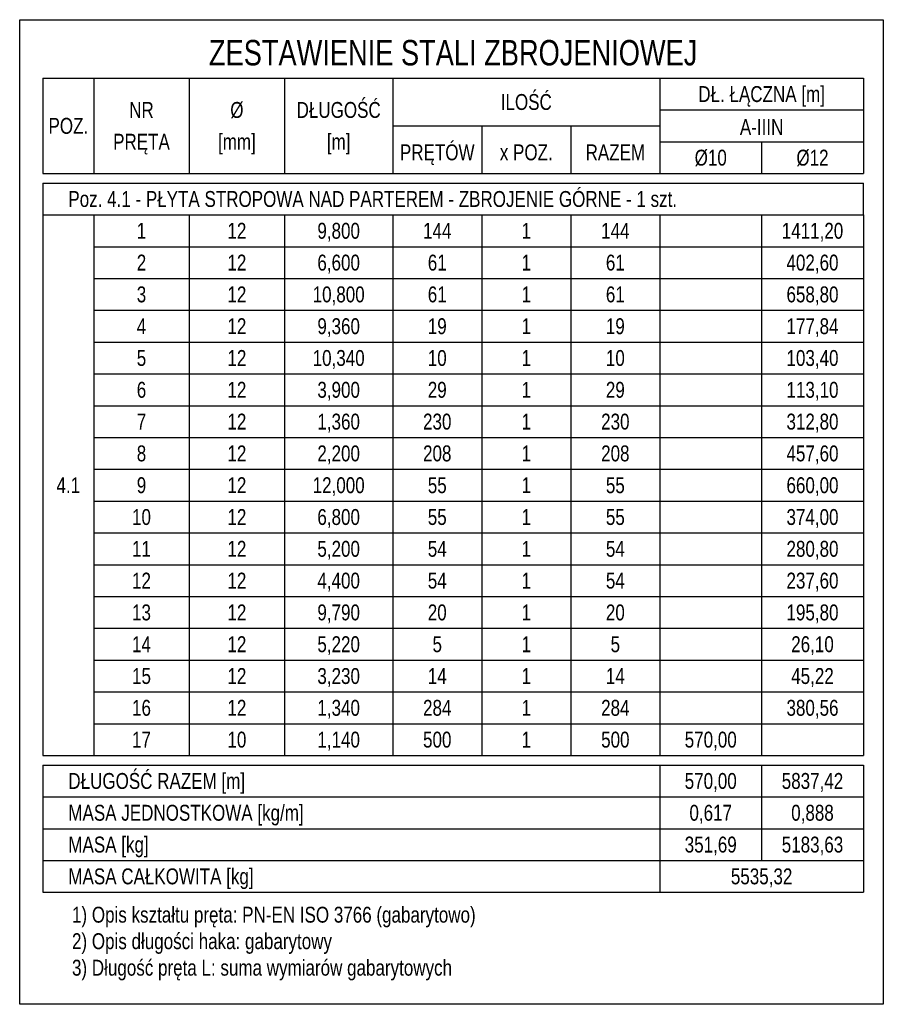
# Model space of a CAD drawing. Header units: millimetres. Extents: x -22500 to -4121, y -19317 to -14831.
# Tile 54 of 70: x -13205 to -11848, y -17056 to -15508. Entities that reach past the tile are written whole.
import ezdxf
from ezdxf.enums import TextEntityAlignment as Align

# ---------------------------------------------------------------- set-up
doc = ezdxf.new("R2010")
doc.units = ezdxf.units.MM
doc.header["$LTSCALE"] = 10
doc.layers.add('BA_obw', color=230, linetype='Continuous', plot=False)
for name, color, linetype in [('BZ_tab', 7, 'Continuous'), ('BZ_txg', 3, 'Continuous'), ('BZ_txs', 2, 'Continuous')]:
    doc.layers.add(name, color=color, linetype=linetype)
doc.styles.add('BIKTG', font='bikromsw.shx', dxfattribs={"width": 0.8})
doc.styles.add('BIKTS', font='bikromsw.shx', dxfattribs={"width": 0.8})

msp = doc.modelspace()

# ---------------------------------------------------------------- linework, layer by layer
at = {"layer": 'BA_obw'}
msp.add_lwpolyline([(-13205.47, -15508.17), (-11847.62, -15508.17), (-11847.62, -17056.21), (-13205.47, -17056.21)], close=True, dxfattribs=at)
at = {"layer": 'BZ_tab'}
for p, q in [((-13168.96, -15600.07), (-13088.96, -15600.07)), ((-13168.96, -15600.07), (-13168.96, -15750.07)), ((-13088.96, -15600.07), (-12938.96, -15600.07)), ((-13088.96, -15600.07), (-13088.96, -15750.07)), ((-12938.96, -15600.07), (-12788.96, -15600.07)), ((-12938.96, -15600.07), (-12938.96, -15750.07)), ((-12788.96, -15600.07), (-12618.96, -15600.07)), ((-12788.96, -15600.07), (-12788.96, -15750.07)), ((-12618.96, -15600.07), (-12198.96, -15600.07)), ((-12618.96, -15600.07), (-12618.96, -15750.07)), ((-12198.96, -15600.07), (-11878.96, -15600.07)), ((-12198.96, -15600.07), (-12198.96, -15750.07)), ((-11878.96, -15600.07), (-11878.96, -15750.07)), ((-12198.96, -15650.07), (-11878.96, -15650.07)), ((-11878.96, -15650.07), (-11878.96, -15700.07)), ((-12618.96, -15675.07), (-12198.96, -15675.07)), ((-12478.96, -15675.07), (-12478.96, -15750.07)), ((-12338.96, -15675.07), (-12338.96, -15750.07)), ((-12198.96, -15700.07), (-11878.96, -15700.07)), ((-12038.96, -15700.07), (-12038.96, -15750.07)), ((-11878.96, -15700.07), (-11878.96, -15750.07)), ((-13168.96, -15750.07), (-13088.96, -15750.07)), ((-13088.96, -15750.07), (-12938.96, -15750.07)), ((-12938.96, -15750.07), (-12788.96, -15750.07)), ((-12788.96, -15750.07), (-12618.96, -15750.07)), ((-12618.96, -15750.07), (-12478.96, -15750.07)), ((-12478.96, -15750.07), (-12338.96, -15750.07)), ((-12338.96, -15750.07), (-12198.96, -15750.07)), ((-12198.96, -15750.07), (-12038.96, -15750.07)), ((-12038.96, -15750.07), (-11878.96, -15750.07)), ((-13168.96, -15765.07), (-13088.96, -15765.07)), ((-13168.96, -15765.07), (-13168.96, -15815.07)), ((-13088.96, -15765.07), (-12938.96, -15765.07)), ((-12938.96, -15765.07), (-12788.96, -15765.07)), ((-12788.96, -15765.07), (-12618.96, -15765.07)), ((-12618.96, -15765.07), (-12478.96, -15765.07)), ((-12478.96, -15765.07), (-12338.96, -15765.07)), ((-12338.96, -15765.07), (-12198.96, -15765.07)), ((-12198.96, -15765.07), (-12038.96, -15765.07)), ((-12038.96, -15765.07), (-11878.96, -15765.07)), ((-11878.96, -15815.07), (-11878.96, -15765.07)), ((-13168.96, -15815.07), (-13088.96, -15815.07)), ((-13168.96, -15815.07), (-13168.96, -15865.07)), ((-13088.96, -15815.07), (-12938.96, -15815.07)), ((-13088.96, -15815.07), (-13088.96, -15865.07)), ((-12938.96, -15815.07), (-12788.96, -15815.07)), ((-12938.96, -15815.07), (-12938.96, -15865.07)), ((-12788.96, -15815.07), (-12618.96, -15815.07)), ((-12788.96, -15815.07), (-12788.96, -15865.07)), ((-12618.96, -15815.07), (-12478.96, -15815.07)), ((-12618.96, -15815.07), (-12618.96, -15865.07)), ((-12478.96, -15815.07), (-12338.96, -15815.07)), ((-12478.96, -15815.07), (-12478.96, -15865.07)), ((-12338.96, -15815.07), (-12198.96, -15815.07)), ((-12338.96, -15815.07), (-12338.96, -15865.07)), ((-12198.96, -15815.07), (-12038.96, -15815.07)), ((-12198.96, -15815.07), (-12198.96, -15865.07)), ((-12038.96, -15815.07), (-11878.96, -15815.07)), ((-12038.96, -15815.07), (-12038.96, -15865.07)), ((-11878.96, -15815.07), (-11878.96, -15865.07)), ((-13168.96, -15865.07), (-13168.96, -15915.07)), ((-13088.96, -15865.07), (-12938.96, -15865.07)), ((-13088.96, -15865.07), (-13088.96, -15915.07)), ((-12938.96, -15865.07), (-12788.96, -15865.07)), ((-12938.96, -15865.07), (-12938.96, -15915.07)), ((-12788.96, -15865.07), (-12618.96, -15865.07)), ((-12788.96, -15865.07), (-12788.96, -15915.07)), ((-12618.96, -15865.07), (-12478.96, -15865.07)), ((-12618.96, -15865.07), (-12618.96, -15915.07)), ((-12478.96, -15865.07), (-12338.96, -15865.07)), ((-12478.96, -15865.07), (-12478.96, -15915.07)), ((-12338.96, -15865.07), (-12198.96, -15865.07)), ((-12338.96, -15865.07), (-12338.96, -15915.07)), ((-12198.96, -15865.07), (-12038.96, -15865.07)), ((-12198.96, -15865.07), (-12198.96, -15915.07)), ((-12038.96, -15865.07), (-11878.96, -15865.07)), ((-12038.96, -15865.07), (-12038.96, -15915.07)), ((-11878.96, -15865.07), (-11878.96, -15915.07)), ((-13168.96, -15915.07), (-13168.96, -15965.07)), ((-13088.96, -15915.07), (-12938.96, -15915.07)), ((-13088.96, -15915.07), (-13088.96, -15965.07)), ((-12938.96, -15915.07), (-12788.96, -15915.07)), ((-12938.96, -15915.07), (-12938.96, -15965.07)), ((-12788.96, -15915.07), (-12618.96, -15915.07)), ((-12788.96, -15915.07), (-12788.96, -15965.07)), ((-12618.96, -15915.07), (-12478.96, -15915.07)), ((-12618.96, -15915.07), (-12618.96, -15965.07)), ((-12478.96, -15915.07), (-12338.96, -15915.07)), ((-12478.96, -15915.07), (-12478.96, -15965.07)), ((-12338.96, -15915.07), (-12198.96, -15915.07)), ((-12338.96, -15915.07), (-12338.96, -15965.07)), ((-12198.96, -15915.07), (-12038.96, -15915.07)), ((-12198.96, -15915.07), (-12198.96, -15965.07)), ((-12038.96, -15915.07), (-11878.96, -15915.07)), ((-12038.96, -15915.07), (-12038.96, -15965.07)), ((-11878.96, -15915.07), (-11878.96, -15965.07)), ((-13168.96, -15965.07), (-13168.96, -16015.07)), ((-13088.96, -15965.07), (-12938.96, -15965.07)), ((-13088.96, -15965.07), (-13088.96, -16015.07)), ((-12938.96, -15965.07), (-12788.96, -15965.07)), ((-12938.96, -15965.07), (-12938.96, -16015.07)), ((-12788.96, -15965.07), (-12618.96, -15965.07)), ((-12788.96, -15965.07), (-12788.96, -16015.07)), ((-12618.96, -15965.07), (-12478.96, -15965.07)), ((-12618.96, -15965.07), (-12618.96, -16015.07)), ((-12478.96, -15965.07), (-12338.96, -15965.07)), ((-12478.96, -15965.07), (-12478.96, -16015.07)), ((-12338.96, -15965.07), (-12198.96, -15965.07)), ((-12338.96, -15965.07), (-12338.96, -16015.07)), ((-12198.96, -15965.07), (-12038.96, -15965.07)), ((-12198.96, -15965.07), (-12198.96, -16015.07)), ((-12038.96, -15965.07), (-11878.96, -15965.07)), ((-12038.96, -15965.07), (-12038.96, -16015.07)), ((-11878.96, -15965.07), (-11878.96, -16015.07)), ((-13168.96, -16015.07), (-13168.96, -16065.07)), ((-13088.96, -16015.07), (-12938.96, -16015.07)), ((-13088.96, -16015.07), (-13088.96, -16065.07)), ((-12938.96, -16015.07), (-12788.96, -16015.07)), ((-12938.96, -16015.07), (-12938.96, -16065.07)), ((-12788.96, -16015.07), (-12618.96, -16015.07)), ((-12788.96, -16015.07), (-12788.96, -16065.07)), ((-12618.96, -16015.07), (-12478.96, -16015.07)), ((-12618.96, -16015.07), (-12618.96, -16065.07)), ((-12478.96, -16015.07), (-12338.96, -16015.07)), ((-12478.96, -16015.07), (-12478.96, -16065.07)), ((-12338.96, -16015.07), (-12198.96, -16015.07)), ((-12338.96, -16015.07), (-12338.96, -16065.07)), ((-12198.96, -16015.07), (-12038.96, -16015.07)), ((-12198.96, -16015.07), (-12198.96, -16065.07)), ((-12038.96, -16015.07), (-11878.96, -16015.07)), ((-12038.96, -16015.07), (-12038.96, -16065.07)), ((-11878.96, -16015.07), (-11878.96, -16065.07)), ((-13168.96, -16065.07), (-13168.96, -16115.07)), ((-13088.96, -16065.07), (-12938.96, -16065.07)), ((-13088.96, -16065.07), (-13088.96, -16115.07)), ((-12938.96, -16065.07), (-12788.96, -16065.07)), ((-12938.96, -16065.07), (-12938.96, -16115.07)), ((-12788.96, -16065.07), (-12618.96, -16065.07)), ((-12788.96, -16065.07), (-12788.96, -16115.07)), ((-12618.96, -16065.07), (-12478.96, -16065.07)), ((-12618.96, -16065.07), (-12618.96, -16115.07)), ((-12478.96, -16065.07), (-12338.96, -16065.07)), ((-12478.96, -16065.07), (-12478.96, -16115.07)), ((-12338.96, -16065.07), (-12198.96, -16065.07)), ((-12338.96, -16065.07), (-12338.96, -16115.07)), ((-12198.96, -16065.07), (-12038.96, -16065.07)), ((-12198.96, -16065.07), (-12198.96, -16115.07)), ((-12038.96, -16065.07), (-11878.96, -16065.07)), ((-12038.96, -16065.07), (-12038.96, -16115.07)), ((-11878.96, -16065.07), (-11878.96, -16115.07)), ((-13168.96, -16115.07), (-13168.96, -16165.07)), ((-13088.96, -16115.07), (-12938.96, -16115.07)), ((-13088.96, -16115.07), (-13088.96, -16165.07)), ((-12938.96, -16115.07), (-12788.96, -16115.07)), ((-12938.96, -16115.07), (-12938.96, -16165.07)), ((-12788.96, -16115.07), (-12618.96, -16115.07)), ((-12788.96, -16115.07), (-12788.96, -16165.07)), ((-12618.96, -16115.07), (-12478.96, -16115.07)), ((-12618.96, -16115.07), (-12618.96, -16165.07)), ((-12478.96, -16115.07), (-12338.96, -16115.07)), ((-12478.96, -16115.07), (-12478.96, -16165.07)), ((-12338.96, -16115.07), (-12198.96, -16115.07)), ((-12338.96, -16115.07), (-12338.96, -16165.07)), ((-12198.96, -16115.07), (-12038.96, -16115.07)), ((-12198.96, -16115.07), (-12198.96, -16165.07)), ((-12038.96, -16115.07), (-11878.96, -16115.07)), ((-12038.96, -16115.07), (-12038.96, -16165.07)), ((-11878.96, -16115.07), (-11878.96, -16165.07)), ((-13168.96, -16165.07), (-13168.96, -16215.07)), ((-13088.96, -16165.07), (-12938.96, -16165.07)), ((-13088.96, -16165.07), (-13088.96, -16215.07)), ((-12938.96, -16165.07), (-12788.96, -16165.07)), ((-12938.96, -16165.07), (-12938.96, -16215.07)), ((-12788.96, -16165.07), (-12618.96, -16165.07)), ((-12788.96, -16165.07), (-12788.96, -16215.07)), ((-12618.96, -16165.07), (-12478.96, -16165.07)), ((-12618.96, -16165.07), (-12618.96, -16215.07)), ((-12478.96, -16165.07), (-12338.96, -16165.07)), ((-12478.96, -16165.07), (-12478.96, -16215.07)), ((-12338.96, -16165.07), (-12198.96, -16165.07)), ((-12338.96, -16165.07), (-12338.96, -16215.07)), ((-12198.96, -16165.07), (-12038.96, -16165.07)), ((-12198.96, -16165.07), (-12198.96, -16215.07)), ((-12038.96, -16165.07), (-11878.96, -16165.07)), ((-12038.96, -16165.07), (-12038.96, -16215.07)), ((-11878.96, -16165.07), (-11878.96, -16215.07)), ((-13168.96, -16215.07), (-13168.96, -16265.07)), ((-13088.96, -16215.07), (-12938.96, -16215.07)), ((-13088.96, -16215.07), (-13088.96, -16265.07)), ((-12938.96, -16215.07), (-12788.96, -16215.07)), ((-12938.96, -16215.07), (-12938.96, -16265.07)), ((-12788.96, -16215.07), (-12618.96, -16215.07)), ((-12788.96, -16215.07), (-12788.96, -16265.07)), ((-12618.96, -16215.07), (-12478.96, -16215.07)), ((-12618.96, -16215.07), (-12618.96, -16265.07)), ((-12478.96, -16215.07), (-12338.96, -16215.07)), ((-12478.96, -16215.07), (-12478.96, -16265.07)), ((-12338.96, -16215.07), (-12198.96, -16215.07)), ((-12338.96, -16215.07), (-12338.96, -16265.07)), ((-12198.96, -16215.07), (-12038.96, -16215.07)), ((-12198.96, -16215.07), (-12198.96, -16265.07)), ((-12038.96, -16215.07), (-11878.96, -16215.07)), ((-12038.96, -16215.07), (-12038.96, -16265.07)), ((-11878.96, -16215.07), (-11878.96, -16265.07)), ((-13168.96, -16265.07), (-13168.96, -16315.07)), ((-13088.96, -16265.07), (-12938.96, -16265.07)), ((-13088.96, -16265.07), (-13088.96, -16315.07)), ((-12938.96, -16265.07), (-12788.96, -16265.07)), ((-12938.96, -16265.07), (-12938.96, -16315.07)), ((-12788.96, -16265.07), (-12618.96, -16265.07)), ((-12788.96, -16265.07), (-12788.96, -16315.07)), ((-12618.96, -16265.07), (-12478.96, -16265.07)), ((-12618.96, -16265.07), (-12618.96, -16315.07)), ((-12478.96, -16265.07), (-12338.96, -16265.07)), ((-12478.96, -16265.07), (-12478.96, -16315.07)), ((-12338.96, -16265.07), (-12198.96, -16265.07)), ((-12338.96, -16265.07), (-12338.96, -16315.07)), ((-12198.96, -16265.07), (-12038.96, -16265.07)), ((-12198.96, -16265.07), (-12198.96, -16315.07)), ((-12038.96, -16265.07), (-11878.96, -16265.07)), ((-12038.96, -16265.07), (-12038.96, -16315.07)), ((-11878.96, -16265.07), (-11878.96, -16315.07)), ((-13168.96, -16315.07), (-13168.96, -16365.07)), ((-13088.96, -16315.07), (-12938.96, -16315.07)), ((-13088.96, -16315.07), (-13088.96, -16365.07)), ((-12938.96, -16315.07), (-12788.96, -16315.07)), ((-12938.96, -16315.07), (-12938.96, -16365.07)), ((-12788.96, -16315.07), (-12618.96, -16315.07)), ((-12788.96, -16315.07), (-12788.96, -16365.07)), ((-12618.96, -16315.07), (-12478.96, -16315.07)), ((-12618.96, -16315.07), (-12618.96, -16365.07)), ((-12478.96, -16315.07), (-12338.96, -16315.07)), ((-12478.96, -16315.07), (-12478.96, -16365.07)), ((-12338.96, -16315.07), (-12198.96, -16315.07)), ((-12338.96, -16315.07), (-12338.96, -16365.07)), ((-12198.96, -16315.07), (-12038.96, -16315.07)), ((-12198.96, -16315.07), (-12198.96, -16365.07)), ((-12038.96, -16315.07), (-11878.96, -16315.07)), ((-12038.96, -16315.07), (-12038.96, -16365.07)), ((-11878.96, -16315.07), (-11878.96, -16365.07)), ((-13168.96, -16365.07), (-13168.96, -16415.07)), ((-13088.96, -16365.07), (-12938.96, -16365.07)), ((-13088.96, -16365.07), (-13088.96, -16415.07)), ((-12938.96, -16365.07), (-12788.96, -16365.07)), ((-12938.96, -16365.07), (-12938.96, -16415.07)), ((-12788.96, -16365.07), (-12618.96, -16365.07)), ((-12788.96, -16365.07), (-12788.96, -16415.07)), ((-12618.96, -16365.07), (-12478.96, -16365.07)), ((-12618.96, -16365.07), (-12618.96, -16415.07)), ((-12478.96, -16365.07), (-12338.96, -16365.07)), ((-12478.96, -16365.07), (-12478.96, -16415.07)), ((-12338.96, -16365.07), (-12198.96, -16365.07)), ((-12338.96, -16365.07), (-12338.96, -16415.07)), ((-12198.96, -16365.07), (-12038.96, -16365.07)), ((-12198.96, -16365.07), (-12198.96, -16415.07)), ((-12038.96, -16365.07), (-11878.96, -16365.07)), ((-12038.96, -16365.07), (-12038.96, -16415.07)), ((-11878.96, -16365.07), (-11878.96, -16415.07)), ((-13168.96, -16415.07), (-13168.96, -16465.07)), ((-13088.96, -16415.07), (-12938.96, -16415.07)), ((-13088.96, -16415.07), (-13088.96, -16465.07)), ((-12938.96, -16415.07), (-12788.96, -16415.07)), ((-12938.96, -16415.07), (-12938.96, -16465.07)), ((-12788.96, -16415.07), (-12618.96, -16415.07)), ((-12788.96, -16415.07), (-12788.96, -16465.07)), ((-12618.96, -16415.07), (-12478.96, -16415.07)), ((-12618.96, -16415.07), (-12618.96, -16465.07)), ((-12478.96, -16415.07), (-12338.96, -16415.07)), ((-12478.96, -16415.07), (-12478.96, -16465.07)), ((-12338.96, -16415.07), (-12198.96, -16415.07)), ((-12338.96, -16415.07), (-12338.96, -16465.07)), ((-12198.96, -16415.07), (-12038.96, -16415.07)), ((-12198.96, -16415.07), (-12198.96, -16465.07)), ((-12038.96, -16415.07), (-11878.96, -16415.07)), ((-12038.96, -16415.07), (-12038.96, -16465.07)), ((-11878.96, -16415.07), (-11878.96, -16465.07)), ((-13168.96, -16465.07), (-13168.96, -16515.07)), ((-13088.96, -16465.07), (-12938.96, -16465.07)), ((-13088.96, -16465.07), (-13088.96, -16515.07)), ((-12938.96, -16465.07), (-12788.96, -16465.07)), ((-12938.96, -16465.07), (-12938.96, -16515.07)), ((-12788.96, -16465.07), (-12618.96, -16465.07)), ((-12788.96, -16465.07), (-12788.96, -16515.07)), ((-12618.96, -16465.07), (-12478.96, -16465.07)), ((-12618.96, -16465.07), (-12618.96, -16515.07)), ((-12478.96, -16465.07), (-12338.96, -16465.07)), ((-12478.96, -16465.07), (-12478.96, -16515.07)), ((-12338.96, -16465.07), (-12198.96, -16465.07)), ((-12338.96, -16465.07), (-12338.96, -16515.07)), ((-12198.96, -16465.07), (-12038.96, -16465.07)), ((-12198.96, -16465.07), (-12198.96, -16515.07)), ((-12038.96, -16465.07), (-11878.96, -16465.07)), ((-12038.96, -16465.07), (-12038.96, -16515.07)), ((-11878.96, -16465.07), (-11878.96, -16515.07)), ((-13168.96, -16515.07), (-13168.96, -16565.07)), ((-13088.96, -16515.07), (-12938.96, -16515.07)), ((-13088.96, -16515.07), (-13088.96, -16565.07)), ((-12938.96, -16515.07), (-12788.96, -16515.07)), ((-12938.96, -16515.07), (-12938.96, -16565.07)), ((-12788.96, -16515.07), (-12618.96, -16515.07)), ((-12788.96, -16515.07), (-12788.96, -16565.07)), ((-12618.96, -16515.07), (-12478.96, -16515.07)), ((-12618.96, -16515.07), (-12618.96, -16565.07)), ((-12478.96, -16515.07), (-12338.96, -16515.07)), ((-12478.96, -16515.07), (-12478.96, -16565.07)), ((-12338.96, -16515.07), (-12198.96, -16515.07)), ((-12338.96, -16515.07), (-12338.96, -16565.07)), ((-12198.96, -16515.07), (-12038.96, -16515.07)), ((-12198.96, -16515.07), (-12198.96, -16565.07)), ((-12038.96, -16515.07), (-11878.96, -16515.07)), ((-12038.96, -16515.07), (-12038.96, -16565.07)), ((-11878.96, -16515.07), (-11878.96, -16565.07)), ((-13168.96, -16565.07), (-13168.96, -16615.07)), ((-13088.96, -16565.07), (-12938.96, -16565.07)), ((-13088.96, -16565.07), (-13088.96, -16615.07)), ((-12938.96, -16565.07), (-12788.96, -16565.07)), ((-12938.96, -16565.07), (-12938.96, -16615.07)), ((-12788.96, -16565.07), (-12618.96, -16565.07)), ((-12788.96, -16565.07), (-12788.96, -16615.07)), ((-12618.96, -16565.07), (-12478.96, -16565.07)), ((-12618.96, -16565.07), (-12618.96, -16615.07)), ((-12478.96, -16565.07), (-12338.96, -16565.07)), ((-12478.96, -16565.07), (-12478.96, -16615.07)), ((-12338.96, -16565.07), (-12198.96, -16565.07)), ((-12338.96, -16565.07), (-12338.96, -16615.07)), ((-12198.96, -16565.07), (-12038.96, -16565.07)), ((-12198.96, -16565.07), (-12198.96, -16615.07)), ((-12038.96, -16565.07), (-11878.96, -16565.07)), ((-12038.96, -16565.07), (-12038.96, -16615.07)), ((-11878.96, -16565.07), (-11878.96, -16615.07)), ((-13168.96, -16615.07), (-13168.96, -16665.07)), ((-13088.96, -16615.07), (-12938.96, -16615.07)), ((-13088.96, -16615.07), (-13088.96, -16665.07)), ((-12938.96, -16615.07), (-12788.96, -16615.07)), ((-12938.96, -16615.07), (-12938.96, -16665.07)), ((-12788.96, -16615.07), (-12618.96, -16615.07)), ((-12788.96, -16615.07), (-12788.96, -16665.07)), ((-12618.96, -16615.07), (-12478.96, -16615.07)), ((-12618.96, -16615.07), (-12618.96, -16665.07)), ((-12478.96, -16615.07), (-12338.96, -16615.07)), ((-12478.96, -16615.07), (-12478.96, -16665.07)), ((-12338.96, -16615.07), (-12198.96, -16615.07)), ((-12338.96, -16615.07), (-12338.96, -16665.07)), ((-12198.96, -16615.07), (-12038.96, -16615.07)), ((-12198.96, -16615.07), (-12198.96, -16665.07)), ((-12038.96, -16615.07), (-11878.96, -16615.07)), ((-12038.96, -16615.07), (-12038.96, -16665.07)), ((-11878.96, -16615.07), (-11878.96, -16665.07)), ((-13168.96, -16665.07), (-13088.96, -16665.07)), ((-13088.96, -16665.07), (-12938.96, -16665.07)), ((-12938.96, -16665.07), (-12788.96, -16665.07)), ((-12788.96, -16665.07), (-12618.96, -16665.07)), ((-12618.96, -16665.07), (-12478.96, -16665.07)), ((-12478.96, -16665.07), (-12338.96, -16665.07)), ((-12338.96, -16665.07), (-12198.96, -16665.07)), ((-12198.96, -16665.07), (-12038.96, -16665.07)), ((-12038.96, -16665.07), (-11878.96, -16665.07)), ((-13168.96, -16680.07), (-13088.96, -16680.07)), ((-13168.96, -16680.07), (-13168.96, -16730.07)), ((-13088.96, -16680.07), (-12938.96, -16680.07)), ((-12938.96, -16680.07), (-12788.96, -16680.07)), ((-12788.96, -16680.07), (-12618.96, -16680.07)), ((-12618.96, -16680.07), (-12478.96, -16680.07)), ((-12478.96, -16680.07), (-12338.96, -16680.07)), ((-12338.96, -16680.07), (-12198.96, -16680.07)), ((-12198.96, -16680.07), (-12198.96, -16730.07)), ((-12198.96, -16680.07), (-12038.96, -16680.07)), ((-12198.96, -16680.07), (-12198.96, -16730.07)), ((-12038.96, -16680.07), (-11878.96, -16680.07)), ((-12038.96, -16680.07), (-12038.96, -16730.07)), ((-11878.96, -16680.07), (-11878.96, -16730.07)), ((-13168.96, -16730.07), (-13088.96, -16730.07)), ((-13168.96, -16730.07), (-13168.96, -16780.07)), ((-13088.96, -16730.07), (-12938.96, -16730.07)), ((-12938.96, -16730.07), (-12788.96, -16730.07)), ((-12788.96, -16730.07), (-12618.96, -16730.07)), ((-12618.96, -16730.07), (-12478.96, -16730.07)), ((-12478.96, -16730.07), (-12338.96, -16730.07)), ((-12338.96, -16730.07), (-12198.96, -16730.07)), ((-12198.96, -16730.07), (-12198.96, -16780.07)), ((-12198.96, -16730.07), (-12038.96, -16730.07)), ((-12198.96, -16730.07), (-12198.96, -16780.07)), ((-12038.96, -16730.07), (-11878.96, -16730.07)), ((-12038.96, -16730.07), (-12038.96, -16780.07)), ((-11878.96, -16730.07), (-11878.96, -16780.07)), ((-13168.96, -16780.07), (-13088.96, -16780.07)), ((-13168.96, -16780.07), (-13168.96, -16830.07)), ((-13088.96, -16780.07), (-12938.96, -16780.07)), ((-12938.96, -16780.07), (-12788.96, -16780.07)), ((-12788.96, -16780.07), (-12618.96, -16780.07)), ((-12618.96, -16780.07), (-12478.96, -16780.07)), ((-12478.96, -16780.07), (-12338.96, -16780.07)), ((-12338.96, -16780.07), (-12198.96, -16780.07)), ((-12198.96, -16780.07), (-12198.96, -16830.07)), ((-12198.96, -16780.07), (-12038.96, -16780.07)), ((-12198.96, -16780.07), (-12198.96, -16830.07)), ((-12038.96, -16780.07), (-11878.96, -16780.07)), ((-12038.96, -16780.07), (-12038.96, -16830.07)), ((-11878.96, -16780.07), (-11878.96, -16830.07)), ((-13168.96, -16830.07), (-13088.96, -16830.07)), ((-13168.96, -16830.07), (-13168.96, -16880.07)), ((-13088.96, -16830.07), (-12938.96, -16830.07)), ((-12938.96, -16830.07), (-12788.96, -16830.07)), ((-12788.96, -16830.07), (-12618.96, -16830.07)), ((-12618.96, -16830.07), (-12478.96, -16830.07)), ((-12478.96, -16830.07), (-12338.96, -16830.07)), ((-12338.96, -16830.07), (-12198.96, -16830.07)), ((-12198.96, -16830.07), (-12198.96, -16880.07)), ((-12198.96, -16830.07), (-12038.96, -16830.07)), ((-12038.96, -16830.07), (-11878.96, -16830.07)), ((-11878.96, -16830.07), (-11878.96, -16880.07)), ((-13168.96, -16880.07), (-13088.96, -16880.07)), ((-13088.96, -16880.07), (-12938.96, -16880.07)), ((-12938.96, -16880.07), (-12788.96, -16880.07)), ((-12788.96, -16880.07), (-12618.96, -16880.07)), ((-12618.96, -16880.07), (-12478.96, -16880.07)), ((-12478.96, -16880.07), (-12338.96, -16880.07)), ((-12338.96, -16880.07), (-12198.96, -16880.07)), ((-12198.96, -16880.07), (-12038.96, -16880.07)), ((-12038.96, -16880.07), (-11878.96, -16880.07))]:
    msp.add_line(p, q, dxfattribs=at)

# ---------------------------------------------------------------- texts
at = {"layer": 'BZ_txg', "width": 0.8}
for s, height, style, p in [('ZESTAWIENIE STALI ZBROJENIOWEJ', 40, 'BIKTG', (-12523.96, -15560.07)), ('5535,32', 25, 'BIKTS', (-12038.96, -16855.07))]:
    msp.add_text(s, height=height, dxfattribs=dict(at, style=style)).set_placement(p, align=Align.MIDDLE_CENTER)
at = {"layer": 'BZ_txg', "style": 'BIKTS', "width": 0.8}
msp.add_text('MASA CAŁKOWITA [kg]', height=25, dxfattribs=at).set_placement((-13128.96, -16855.07), align=Align.MIDDLE_LEFT)
at = {"layer": 'BZ_txs', "style": 'BIKTS', "width": 0.8}
for s, p in [('DŁ. ŁĄCZNA [m]', (-12038.96, -15625.07)), ('DŁUGOŚĆ', (-12703.96, -15650.07)), ('ILOŚĆ', (-12408.96, -15637.57)), ('NR', (-13013.96, -15650.07)), ('%%c', (-12863.96, -15650.07)), ('POZ.', (-13128.96, -15675.07)), ('A-IIIN', (-12038.96, -15676.99)), ('PRĘTA', (-13013.96, -15700.07)), ('[mm]', (-12863.96, -15700.07)), ('[m]', (-12703.96, -15700.07)), ('PRĘTÓW', (-12548.96, -15716.74)), ('x POZ.', (-12408.96, -15716.74)), ('RAZEM', (-12268.96, -15716.74)), ('%%c10', (-12118.96, -15725.07)), ('%%c12', (-11958.96, -15725.07)), ('1', (-13013.96, -15840.07)), ('12', (-12863.96, -15840.07)), ('9,800', (-12703.96, -15840.07)), ('144', (-12548.96, -15840.07)), ('1', (-12408.96, -15840.07)), ('144', (-12268.96, -15840.07)), ('1411,20', (-11958.96, -15840.07)), ('2', (-13013.96, -15890.07)), ('12', (-12863.96, -15890.07)), ('6,600', (-12703.96, -15890.07)), ('61', (-12548.96, -15890.07)), ('1', (-12408.96, -15890.07)), ('61', (-12268.96, -15890.07)), ('402,60', (-11958.96, -15890.07)), ('3', (-13013.96, -15940.07)), ('12', (-12863.96, -15940.07)), ('10,800', (-12703.96, -15940.07)), ('61', (-12548.96, -15940.07)), ('1', (-12408.96, -15940.07)), ('61', (-12268.96, -15940.07)), ('658,80', (-11958.96, -15940.07)), ('4', (-13013.96, -15990.07)), ('12', (-12863.96, -15990.07)), ('9,360', (-12703.96, -15990.07)), ('19', (-12548.96, -15990.07)), ('1', (-12408.96, -15990.07)), ('19', (-12268.96, -15990.07)), ('177,84', (-11958.96, -15990.07)), ('5', (-13013.96, -16040.07)), ('12', (-12863.96, -16040.07)), ('10,340', (-12703.96, -16040.07)), ('10', (-12548.96, -16040.07)), ('1', (-12408.96, -16040.07)), ('10', (-12268.96, -16040.07)), ('103,40', (-11958.96, -16040.07)), ('6', (-13013.96, -16090.07)), ('12', (-12863.96, -16090.07)), ('3,900', (-12703.96, -16090.07)), ('29', (-12548.96, -16090.07)), ('1', (-12408.96, -16090.07)), ('29', (-12268.96, -16090.07)), ('113,10', (-11958.96, -16090.07)), ('7', (-13013.96, -16140.07)), ('12', (-12863.96, -16140.07)), ('1,360', (-12703.96, -16140.07)), ('230', (-12548.96, -16140.07)), ('1', (-12408.96, -16140.07)), ('230', (-12268.96, -16140.07)), ('312,80', (-11958.96, -16140.07)), ('8', (-13013.96, -16190.07)), ('12', (-12863.96, -16190.07)), ('2,200', (-12703.96, -16190.07)), ('208', (-12548.96, -16190.07)), ('1', (-12408.96, -16190.07)), ('208', (-12268.96, -16190.07)), ('457,60', (-11958.96, -16190.07)), ('4.1', (-13128.96, -16240.07)), ('9', (-13013.96, -16240.07)), ('12', (-12863.96, -16240.07)), ('12,000', (-12703.96, -16240.07)), ('55', (-12548.96, -16240.07)), ('1', (-12408.96, -16240.07)), ('55', (-12268.96, -16240.07)), ('660,00', (-11958.96, -16240.07)), ('10', (-13013.96, -16290.07)), ('12', (-12863.96, -16290.07)), ('6,800', (-12703.96, -16290.07)), ('55', (-12548.96, -16290.07)), ('1', (-12408.96, -16290.07)), ('55', (-12268.96, -16290.07)), ('374,00', (-11958.96, -16290.07)), ('11', (-13013.96, -16340.07)), ('12', (-12863.96, -16340.07)), ('5,200', (-12703.96, -16340.07)), ('54', (-12548.96, -16340.07)), ('1', (-12408.96, -16340.07)), ('54', (-12268.96, -16340.07)), ('280,80', (-11958.96, -16340.07)), ('12', (-13013.96, -16390.07)), ('12', (-12863.96, -16390.07)), ('4,400', (-12703.96, -16390.07)), ('54', (-12548.96, -16390.07)), ('1', (-12408.96, -16390.07)), ('54', (-12268.96, -16390.07)), ('237,60', (-11958.96, -16390.07)), ('13', (-13013.96, -16440.07)), ('12', (-12863.96, -16440.07)), ('9,790', (-12703.96, -16440.07)), ('20', (-12548.96, -16440.07)), ('1', (-12408.96, -16440.07)), ('20', (-12268.96, -16440.07)), ('195,80', (-11958.96, -16440.07)), ('14', (-13013.96, -16490.07)), ('12', (-12863.96, -16490.07)), ('5,220', (-12703.96, -16490.07)), ('5', (-12548.96, -16490.07)), ('1', (-12408.96, -16490.07)), ('5', (-12268.96, -16490.07)), ('26,10', (-11958.96, -16490.07)), ('15', (-13013.96, -16540.07)), ('12', (-12863.96, -16540.07)), ('3,230', (-12703.96, -16540.07)), ('14', (-12548.96, -16540.07)), ('1', (-12408.96, -16540.07)), ('14', (-12268.96, -16540.07)), ('45,22', (-11958.96, -16540.07)), ('16', (-13013.96, -16590.07)), ('12', (-12863.96, -16590.07)), ('1,340', (-12703.96, -16590.07)), ('284', (-12548.96, -16590.07)), ('1', (-12408.96, -16590.07)), ('284', (-12268.96, -16590.07)), ('380,56', (-11958.96, -16590.07)), ('17', (-13013.96, -16640.07)), ('10', (-12863.96, -16640.07)), ('1,140', (-12703.96, -16640.07)), ('500', (-12548.96, -16640.07)), ('1', (-12408.96, -16640.07)), ('500', (-12268.96, -16640.07)), ('570,00', (-12118.96, -16640.07)), ('570,00', (-12118.96, -16705.07)), ('5837,42', (-11958.96, -16705.07)), ('0,617', (-12118.96, -16755.07)), ('0,888', (-11958.96, -16755.07)), ('351,69', (-12118.96, -16805.07)), ('5183,63', (-11958.96, -16805.07))]:
    msp.add_text(s, height=25, dxfattribs=at).set_placement(p, align=Align.MIDDLE_CENTER)
for s, p in [('Poz. 4.1 - PŁYTA STROPOWA NAD PARTEREM - ZBROJENIE GÓRNE - 1 szt.', (-13128.96, -15790.07)), ('DŁUGOŚĆ RAZEM [m]', (-13128.96, -16705.07)), ('MASA JEDNOSTKOWA [kg/m]', (-13128.96, -16755.07)), ('MASA [kg]', (-13128.96, -16805.07))]:
    msp.add_text(s, height=25, dxfattribs=at).set_placement(p, align=Align.MIDDLE_LEFT)
at = {"layer": 'BZ_txs', "insert": (-13123.24, -16902.81), "char_height": 25, "width": 875.6429, "attachment_point": 1, "style": 'BIKTS'}
msp.add_mtext('1) Opis kształtu pręta: PN-EN ISO 3766 (gabarytowo)\\P2) Opis długości haka: gabarytowy\\P3) Długość pręta L: suma wymiarów gabarytowych', dxfattribs=at)

doc.saveas('drawing.dxf')
